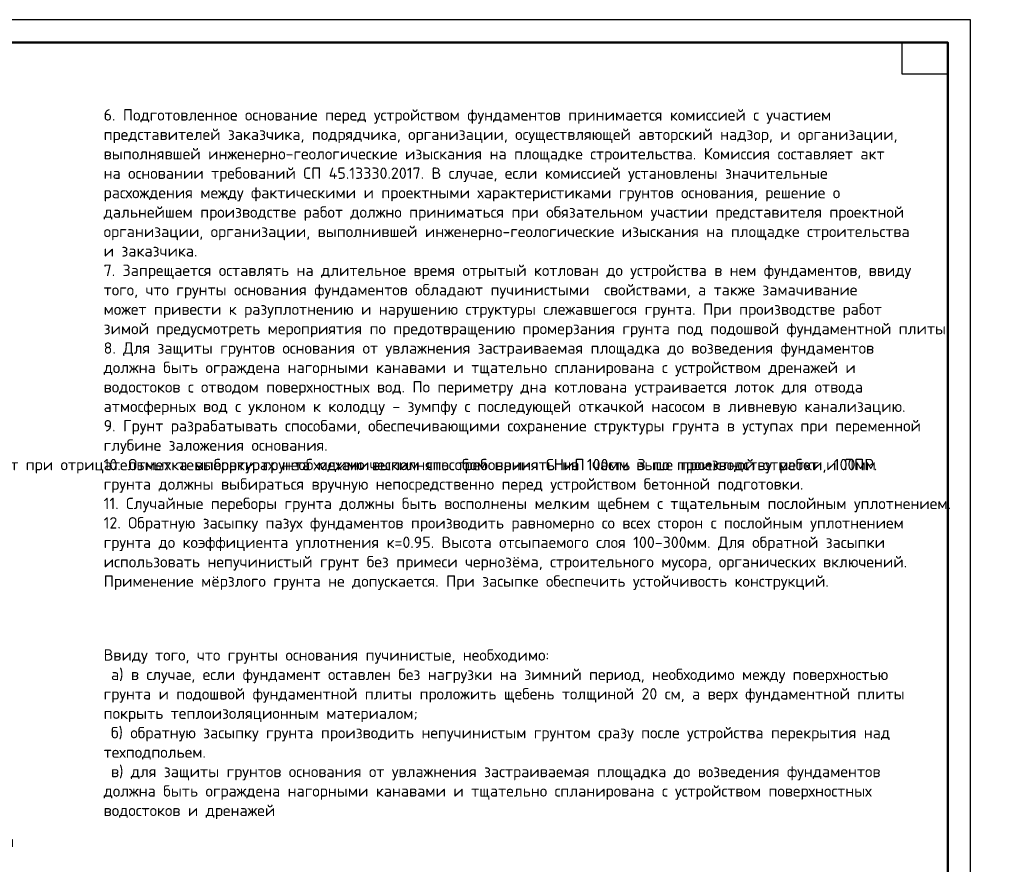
# Model space of a CAD drawing. Header units: millimetres. Extents: x -51706 to 51293, y -1638 to 38144.
# Tile 5 of 5: x 25320 to 51293, y 13373 to 35640. Entities that reach past the tile are written whole.
import ezdxf

# ---------------------------------------------------------------- set-up
doc = ezdxf.new("R2010")
doc.units = ezdxf.units.MM
doc.layers.add('Standard', color=7, linetype='Continuous', lineweight=25)
doc.styles.add('ARIAL', font='arial.ttf')

msp = doc.modelspace()

# ---------------------------------------------------------------- linework, layer by layer
at = {"layer": 'Standard', "color": 7, "linetype": 'Continuous', "lineweight": 25, "transparency": 33554687}
for points in [[(0, 0), (50400, 0), (50400, 35640), (0, 35640), (0, 0)], [(0, 0), (50400, 0), (50400, 35640), (0, 35640), (0, 0)], [(49800, 35040), (49800, 34200), (48600, 34200), (48600, 35040), (49800, 35040)]]:
    msp.add_lwpolyline(points, close=True, dxfattribs=at)
at = {"layer": 'Standard', "color": 7, "linetype": 'Continuous', "lineweight": 50, "transparency": 33554687}
msp.add_lwpolyline([(2400, 35040), (49800, 35040), (49800, 600), (2400, 600), (2400, 35040)], close=True, dxfattribs=at)

# ---------------------------------------------------------------- texts
at = {"transparency": 33554687, "attachment_point": 1, "line_spacing_factor": 1.024096, "style": 'ARIAL'}
for s, insert, char_height, width in [('\\A1;{\\fISOCPEUR|i0|b0;\\H300.000000;\\W1.018787;\\C7;13. Стыки арматурных стержней должны иметь длину перепуска (нахлёстка) не менее указанной в}\\P{\\fISOCPEUR|i0|b0;\\H300.000000;\\W1.018787;\\C7;проекте. В неоговоренных случаях длину стыка рабочей арматуры внахлёстку без сварки принимать}\\P{\\fISOCPEUR|i0|b0;\\H300.000000;\\W1.018787;\\C7;по п.10.3.22, 10.3.30 СП 63.13330.2018. }\\P{\\fISOCPEUR|i0|b0;\\H300.000000;\\W1.018787;\\C7;14. Толщина защитного слоя бетона для рабочей арматуры должна соответствовать значениям,}\\P{\\fISOCPEUR|i0|b0;\\H300.000000;\\W1.018787;\\C7;указанным в проекте. В неоговоренных случаях принимать не менее 25мм.}\\P{\\fISOCPEUR|i0|b0;\\H300.000000;\\W1.018787;\\C7;15. Проектное положение нижней арматуры обеспечивать фиксаторами из плотного}\\P{\\fISOCPEUR|i0|b0;\\H300.000000;\\W1.018787;\\C7;цементно-песчанного раствора или пластмассовыми фиксаторами. Положение верхней}\\P{\\fISOCPEUR|i0|b0;\\H300.000000;\\W1.018787;\\C7;арматуры обеспечивать поддерживающими каркасами КП.}\\P{\\fISOCPEUR|i0|b0;\\H300.000000;\\W1.018787;\\C7;16. Уход за свежеуложенным бетоном начинать сразу после укладки бетонной смеси}\\P{\\fISOCPEUR|i0|b0;\\H300.000000;\\W1.018787;\\C7;и осуществлять до достижения прочности бетона не менее 70%%% от проектной.}\\P{\\fISOCPEUR|i0|b0;\\H300.000000;\\W1.018787;\\C7;17. Распалубку плит  осуществлять по достижении прочности бетона не менее}\\P{\\fISOCPEUR|i0|b0;\\H300.000000;\\W1.018787;\\C7;80%%% от проектной.}\\P{\\fISOCPEUR|i0|b0;\\H300.000000;\\W1.018787;\\C7;18. Два крайних арматурных стержня, расположенных по контуру плиты, привязать ко всем}\\P{\\fISOCPEUR|i0|b0;\\H300.000000;\\W1.018787;\\C7;стержням в местах пересечений.}\\P{\\fISOCPEUR|i0|b0;\\H300.000000;\\W1.018787;\\C7;19. В процессе производства работ предусмотреть мероприятия по противопожарной защите}\\P{\\fISOCPEUR|i0|b0;\\H300.000000;\\W1.018787;\\C7;и контролю за выполнением правил пожарной безопасности на всех этапах строительства.}\\P{\\fISOCPEUR|i0|b0;\\H300.000000;\\W1.018787;\\C7;20. Все работы Выполнять по проекту производства работ (ППР), согласованному с организациями,}\\P{\\fISOCPEUR|i0|b0;\\H300.000000;\\W1.018787;\\C7;ответственными за эксплуатацию существующих инженерных сетей и дорог на существующей площадке.}\\P{\\fISOCPEUR|i0|b0;\\H300.000000;\\W1.018787;\\C7;21. Проект рассчитан на производство работ в период положительных температур. В случае выполнения работ при отрицательных температурах необходимо выполнять требования СНиП часть 3 по производству работ и ППР.}\\P{\\fISOCPEUR|i0|b0;\\H300.000000;\\W1.018787;\\C7;22. При минимальной температуре воздуха до минус 15%%dС допускается:}\\P{\\fISOCPEUR|i0|b0;\\H300.000000;\\W1.018787;\\C7; - выдерживание бетона в конструкции методом термоса, при предварительном разогреве бетонной смеси, }\\P{\\fISOCPEUR|i0|b0;\\H300.000000;\\W1.018787;\\C7; -форсированный электроразогрев бетона в конструкции с повторным уплотнением.}\\P{\\fISOCPEUR|i0|b0;\\H300.000000;\\W1.018787;\\C7;При минимальной температуре воздуха до минус 25%%dС допускается:}\\P{\\fISOCPEUR|i0|b0;\\H300.000000;\\W1.018787;\\C7; -обогрев бетона в греющей опалубке с помощью низкотемпературных электронагревателей,}\\P{\\fISOCPEUR|i0|b0;\\H300.000000;\\W1.018787;\\C7; -электродный сквозной прогреб бетона,}\\P{\\fISOCPEUR|i0|b0;\\H300.000000;\\W1.018787;\\C7; -электрообогрев с помощью греющего провода.}\\P{\\fArial|i0|b0;\\H300.000000;\\W1.018787;\\C7; }\\P{\\fISOCPEUR|i0|b0;\\H420.000000;\\W1.018787;\\C7;Общие указания к устройству основания:}\\P{\\fArial|i0|b0;\\H300.000000;\\W1.018787;\\C7; }\\P{\\fISOCPEUR|i0|b0;\\H300.000000;\\W1.018787;\\C7;1. До начала разработки основания должна быть выполнена привязка осей по листу ГП.}\\P{\\fISOCPEUR|i0|b0;\\H300.000000;\\W1.018787;\\C7;2. Перенос и переустройство действующих подземных коммуникаций, разработка грунта в местах их}\\P{\\fISOCPEUR|i0|b0;\\H300.000000;\\W1.018787;\\C7;расположения допускается лишь при наличии письменного разрешения организаций, ответственных за}\\P{\\fISOCPEUR|i0|b0;\\H300.000000;\\W1.018787;\\C7;эксплуатацию коммуникаций.}\\P{\\fISOCPEUR|i0|b0;\\H300.000000;\\W1.018787;\\C7;3. Работы по устройству основания без проекта производства работ (ППР) запрещается. Место съезда}\\P{\\fISOCPEUR|i0|b0;\\H300.000000;\\W1.018787;\\C7;в котлован принять по ППР.}\\P{\\fISOCPEUR|i0|b0;\\H300.000000;\\W1.018787;\\C7;4. До начала работ по отрывке котлована произвести снятие растительного слоя грунта, грубую}\\P{\\fISOCPEUR|i0|b0;\\H300.000000;\\W1.018787;\\C7;планировку площадки.}\\P{\\fISOCPEUR|i0|b0;\\H300.000000;\\W1.018787;\\C7;5. При отрывке котлована Заказчик обязан в недельный срок вызвать специалиста для освидетельствования}\\P{\\fISOCPEUR|i0|b0;\\H300.000000;\\W1.018787;\\C7;грунтов основания.}\\P', (3534, 33280), 300, 45140.02), ('\\A1;{\\fISOCPEUR|i0|b0;\\H300.000000;\\W1.018787;\\C7;6. Подготовленное основание перед устройством фундаментов принимается комиссией с участием}\\P{\\fISOCPEUR|i0|b0;\\H300.000000;\\W1.018787;\\C7;представителей заказчика, подрядчика, организации, осуществляющей авторский надзор, и организации,}\\P{\\fISOCPEUR|i0|b0;\\H300.000000;\\W1.018787;\\C7;выполнявшей инженерно-геологические изыскания на площадке строительства. Комиссия составляет акт}\\P{\\fISOCPEUR|i0|b0;\\H300.000000;\\W1.018787;\\C7;на основании требований СП 45.13330.2017. В случае, если комиссией установлены значительные}\\P{\\fISOCPEUR|i0|b0;\\H300.000000;\\W1.018787;\\C7;расхождения между фактическими и проектными характеристиками грунтов основания, решение о}\\P{\\fISOCPEUR|i0|b0;\\H300.000000;\\W1.018787;\\C7;дальнейшем производстве работ должно приниматься при обязательном участии представителя проектной}\\P{\\fISOCPEUR|i0|b0;\\H300.000000;\\W1.018787;\\C7;организации, организации, выполнившей инженерно-геологические изыскания на площадке строительства}\\P{\\fISOCPEUR|i0|b0;\\H300.000000;\\W1.018787;\\C7;и заказчика.}\\P{\\fISOCPEUR|i0|b0;\\H300.000000;\\W1.018787;\\C7;7. Запрещается оставлять на длительное время отрытый котлован до устройства в нем фундаментов, ввиду}\\P{\\fISOCPEUR|i0|b0;\\H300.000000;\\W1.018787;\\C7;того, что грунты основания фундаментов обладают пучинистыми  свойствами, а также замачивание}\\P{\\fISOCPEUR|i0|b0;\\H300.000000;\\W1.018787;\\C7;может привести к разуплотнению и нарушению структуры слежавшегося грунта. При производстве работ}\\P{\\fISOCPEUR|i0|b0;\\H300.000000;\\W1.018787;\\C7;зимой предусмотреть мероприятия по предотвращению промерзания грунта под подошвой фундаментной плиты.}\\P{\\fISOCPEUR|i0|b0;\\H300.000000;\\W1.018787;\\C7;8. Для защиты грунтов основания от увлажнения застраиваемая площадка до возведения фундаментов}\\P{\\fISOCPEUR|i0|b0;\\H300.000000;\\W1.018787;\\C7;должна быть ограждена нагорными канавами и тщательно спланирована с устройством дренажей и}\\P{\\fISOCPEUR|i0|b0;\\H300.000000;\\W1.018787;\\C7;водостоков с отводом поверхностных вод. По периметру дна котлована устраивается лоток для отвода}\\P{\\fISOCPEUR|i0|b0;\\H300.000000;\\W1.018787;\\C7;атмосферных вод с уклоном к колодцу - зумпфу с последующей откачкой насосом в ливневую канализацию.}\\P{\\fISOCPEUR|i0|b0;\\H300.000000;\\W1.018787;\\C7;9. Грунт разрабатывать способами, обеспечивающими сохранение структуры грунта в уступах при переменной}\\P{\\fISOCPEUR|i0|b0;\\H300.000000;\\W1.018787;\\C7;глубине заложения основания.}\\P{\\fISOCPEUR|i0|b0;\\H300.000000;\\W1.018787;\\C7;10. Отметка выборки грунта механическим способом принять на 100мм выше проектной отметки, 100мм}\\P{\\fISOCPEUR|i0|b0;\\H300.000000;\\W1.018787;\\C7;грунта должны выбираться вручную непосредственно перед устройством бетонной подготовки.}\\P{\\fISOCPEUR|i0|b0;\\H300.000000;\\W1.018787;\\C7;11. Случайные переборы грунта должны быть восполнены мелким щебнем с тщательным послойным уплотнением.}\\P{\\fISOCPEUR|i0|b0;\\H300.000000;\\W1.018787;\\C7;12. Обратную засыпку пазух фундаментов производить равномерно со всех сторон с послойным уплотнением}\\P{\\fISOCPEUR|i0|b0;\\H300.000000;\\W1.018787;\\C7;грунта до коэффициента уплотнения к=0.95. Высота отсыпаемого слоя 100-300мм. Для обратной засыпки}\\P{\\fISOCPEUR|i0|b0;\\H300.000000;\\W1.018787;\\C7;использовать непучинистый грунт без примеси чернозёма, строительного мусора, органических включений.}\\P{\\fISOCPEUR|i0|b0;\\H300.000000;\\W1.018787;\\C7;Применение мёрзлого грунта не допускается. При засыпке обеспечить устойчивость конструкций.}\\P{\\fArial|i0|b0;\\H420.000000;\\W1.018787;\\C7; }\\P{\\fArial|i0|b0;\\H420.000000;\\W1.018787;\\C7; }\\P{\\fISOCPEUR|i0|b0;\\H300.000000;\\W1.018787;\\C7;Ввиду того, что грунты основания пучинистые, необходимо:}\\P{\\fISOCPEUR|i0|b0;\\H300.000000;\\W1.018787;\\C7; а) в случае, если фундамент оставлен без нагрузки на зимний период, необходимо между поверхностью}\\P{\\fISOCPEUR|i0|b0;\\H300.000000;\\W1.018787;\\C7;грунта и подошвой фундаментной плиты проложить щебень толщиной 20 см, а верх фундаментной плиты}\\P{\\fISOCPEUR|i0|b0;\\H300.000000;\\W1.018787;\\C7;покрыть теплоизоляционным материалом;}\\P{\\fISOCPEUR|i0|b0;\\H300.000000;\\W1.018787;\\C7; б) обратную засыпку грунта производить непучинистым грунтом сразу после устройства перекрытия над}\\P{\\fISOCPEUR|i0|b0;\\H300.000000;\\W1.018787;\\C7;техподпольем.}\\P{\\fISOCPEUR|i0|b0;\\H300.000000;\\W1.018787;\\C7; в) для защиты грунтов основания от увлажнения застраиваемая площадка до возведения фундаментов}\\P{\\fISOCPEUR|i0|b0;\\H300.000000;\\W1.018787;\\C7;должна быть ограждена нагорными канавами и тщательно спланирована с устройством поверхностных}\\P{\\fISOCPEUR|i0|b0;\\H300.000000;\\W1.018787;\\C7;водостоков и дренажей}\\P', (27534, 33280), 420, 30400.31)]:
    msp.add_mtext(s, dxfattribs=dict(at, insert=insert, char_height=char_height, width=width))

doc.saveas('drawing.dxf')
